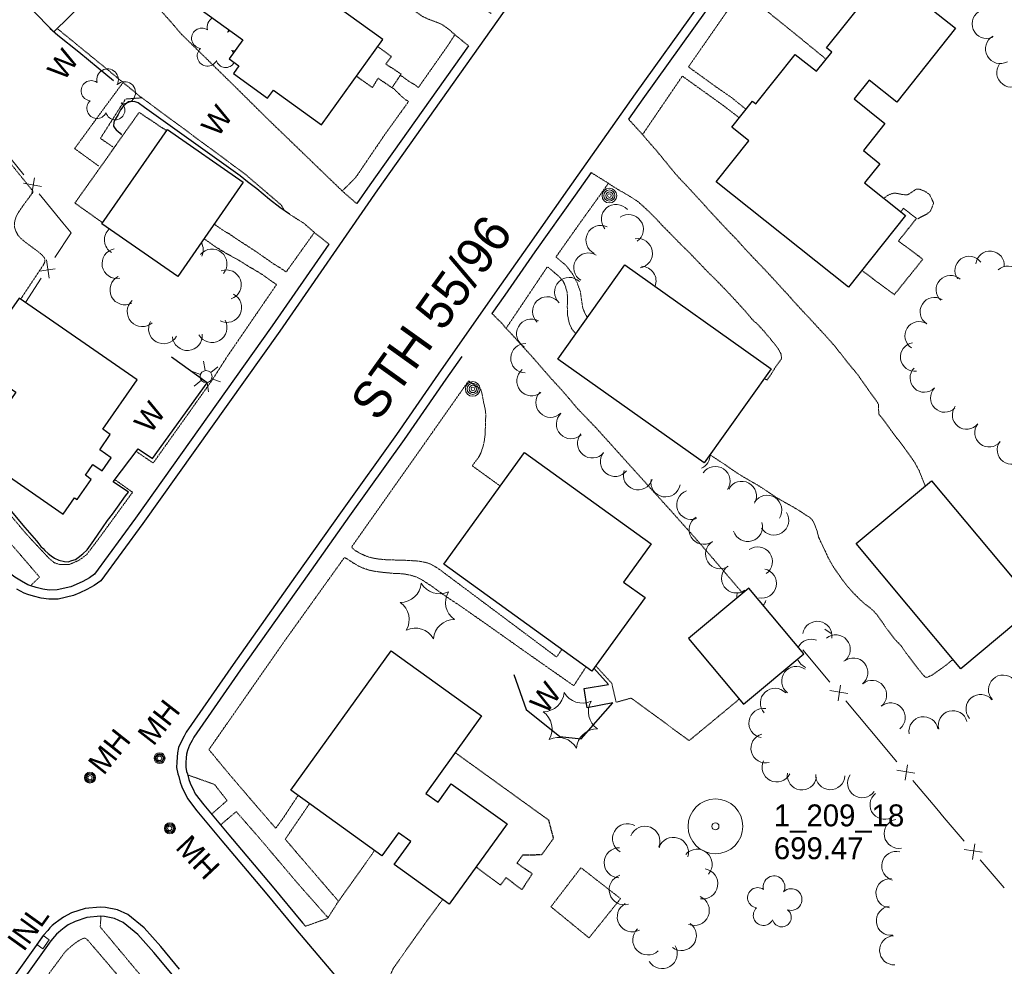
# Model space of a CAD drawing. Extents: x 863487 to 870045, y 569252 to 575761.
# Tile 13 of 66: x 864833 to 865102, y 571041 to 571300. Entities that reach past the tile are written whole.
import ezdxf
from ezdxf.enums import TextEntityAlignment as Align

# ---------------------------------------------------------------- set-up
doc = ezdxf.new("R2010")
doc.units = 0
doc.header["$LTSCALE"] = 0.005
doc.header["$MEASUREMENT"] = 0
doc.linetypes.add('DGN Style 3', pattern=[37.5, 25, -12.5])
doc.linetypes.add('DGN Style 5', pattern=[20, 10, -10])
for name, color, linetype, lineweight in [('E_DRN_Grate', 5, 'Continuous', 15), ('E_DWY', 2, 'DGN Style 3', 15), ('E_LAND_Vegetation', 3, 'Continuous', 15), ('E_MAP_PassPoints', 40, 'Continuous', 15), ('E_MISCPROP', 30, 'Continuous', 15), ('E_MISCPROP_HvyDash', 241, 'DGN Style 3', 25), ('E_MISCPROP_HvyLine', 241, 'Continuous', 25), ('E_MISCPROP_Railing', 30, 'Continuous', 15), ('E_PATH_Sidewalk', 2, 'DGN Style 5', 15), ('E_RDWY', 21, 'Continuous', 25), ('E_RDWY_Name', 21, 'Continuous', 15), ('E_WAL', 40, 'Continuous', 25)]:
    doc.layers.add(name, color=color, linetype=linetype, lineweight=lineweight)
doc.styles.add('Style-IGR_FONT_0', font='IGR_FONT_0.shx')

# ---------------------------------------------------------------- blocks, each defined once
blk = doc.blocks.new('PP')
at = {"layer": 'E_MAP_PassPoints', "color": 40, "linetype": 'Continuous', "lineweight": 0}
for radius in [7.5, 0.96]:
    blk.add_circle((0, 0), radius, dxfattribs=at)
blk = doc.blocks.new('INLT')
at = {"layer": 'E_MISCPROP_Railing', "color": 40, "linetype": 'Continuous', "lineweight": 0, "flags": 128}
blk.add_lwpolyline([(3, -2), (3, 0), (0, 0), (0, -2), (3, -2)], dxfattribs=at)
blk = doc.blocks.new('INL_2')
at = {"layer": 'E_MISCPROP_Railing', "color": 40, "linetype": 'Continuous', "lineweight": 0, "style": 'Style-IGR_FONT_0'}
blk.add_text('INL', height=6, rotation=0, dxfattribs=at).set_placement((-5.74, -3.01))
blk = doc.blocks.new('LTP')
at = {"layer": 'E_MISCPROP', "color": 20, "linetype": 'Continuous', "lineweight": 0}
for p, q in [((-0.8, 1.43), (-2, 3.73)), ((0.9, 1.42), (2.27, 3.65)), ((-1.64, 0.07), (-4.24, 0.14)), ((-0.88, -1.42), (-2.24, -3.61)), ((0.76, -1.47), (2, -3.65)), ((1.64, -0.02), (4.16, -0.09))]:
    blk.add_line(p, q, dxfattribs=at)
blk.add_circle((0, 0), 1.64, dxfattribs=at)
blk = doc.blocks.new('POLE')
at = {"layer": 'E_MISCPROP', "color": 20, "linetype": 'Continuous', "lineweight": 0}
for centre, radius in [((-0.01, 0.02), 2.02), ((-0.01, 0.03), 1.52), ((0, -0.01), 1.01), ((0, 0), 0.502)]:
    blk.add_circle(centre, radius, dxfattribs=at)
blk = doc.blocks.new('MHO_2')
at = {"layer": 'E_DRN_Grate', "color": 20, "linetype": 'Continuous', "lineweight": 0}
for centre, radius in [((0.06, 0.01), 1.5), ((0.07, 0.01), 1.22), ((0.06, 0), 0.968), ((0.03, -0.01), 0.605)]:
    blk.add_circle(centre, radius, dxfattribs=at)
blk = doc.blocks.new('MHT_2')
at = {"layer": 'E_DRN_Grate', "color": 20, "linetype": 'Continuous', "lineweight": 0, "style": 'Style-IGR_FONT_0'}
blk.add_text('MH', height=6, rotation=0.0001, dxfattribs=at).set_placement((-0.08, -3.13), align=Align.CENTER)
blk = doc.blocks.new('MHO_3')
at = {"layer": 'E_DRN_Grate', "color": 20, "linetype": 'Continuous', "lineweight": 0}
for centre, radius in [((0.06, 0.01), 1.5), ((0.07, 0.01), 1.22), ((0.06, 0), 0.968), ((0.03, -0.01), 0.605)]:
    blk.add_circle(centre, radius, dxfattribs=at)
blk = doc.blocks.new('MHT_3')
at = {"layer": 'E_DRN_Grate', "color": 20, "linetype": 'Continuous', "lineweight": 0, "style": 'Style-IGR_FONT_0'}
blk.add_text('MH', height=6, rotation=359.9999, dxfattribs=at).set_placement((-0.08, -3.13), align=Align.CENTER)
blk = doc.blocks.new('MHO_4')
at = {"layer": 'E_DRN_Grate', "color": 20, "linetype": 'Continuous', "lineweight": 0}
for centre, radius in [((0.06, 0.01), 1.5), ((0.07, 0.01), 1.22), ((0.06, 0), 0.968), ((0.03, -0.01), 0.605)]:
    blk.add_circle(centre, radius, dxfattribs=at)
blk = doc.blocks.new('MHT_4')
at = {"layer": 'E_DRN_Grate', "color": 20, "linetype": 'Continuous', "lineweight": 0, "style": 'Style-IGR_FONT_0'}
blk.add_text('MH', height=6, rotation=0.0001, dxfattribs=at).set_placement((-0.08, -3.13), align=Align.CENTER)
blk = doc.blocks.new('WAL')
at = {"layer": 'E_MISCPROP_Railing', "color": 40, "linetype": 'Continuous', "lineweight": 0, "style": 'Style-IGR_FONT_0'}
blk.add_text('W', height=6, rotation=359.9999, dxfattribs=at).set_placement((-2.27, -0.34), align=Align.MIDDLE_LEFT)
blk = doc.blocks.new('WAL_3')
at = {"layer": 'E_MISCPROP_Railing', "color": 40, "linetype": 'Continuous', "lineweight": 0, "style": 'Style-IGR_FONT_0'}
blk.add_text('W', height=6, rotation=0.0001, dxfattribs=at).set_placement((-2.27, -0.34), align=Align.MIDDLE_LEFT)
blk = doc.blocks.new('TREE')
at = {"layer": 'E_LAND_Vegetation', "color": 93, "linetype": 'Continuous', "lineweight": 0}
for centre, radius, start, end in [((-1.47, 4.28), 2.78, 1.3946, 209.1676), ((3.57, 2.42), 2.97, 278.4237, 139.6576), ((-4.47, 0.2), 2.78, 78.0716, 279.0827), ((-2.01, -4.2), 2.61, 140.7798, 358.7124), ((3.46, -3.43), 2.97, 196.0746, 79.0478)]:
    blk.add_arc(centre, radius, start, end, dxfattribs=at)
blk = doc.blocks.new('PINEL')
at = {"layer": 'E_LAND_Vegetation', "color": 93, "linetype": 'Continuous', "lineweight": 0}
for centre, start, end in [((-8.14, 7.32), 275.2113, 0.9763), ((2.26, 10.71), 215.2113, 300.9763), ((10.41, 3.41), 155.2113, 240.9763), ((-10.4, -3.39), 335.2113, 60.9763), ((8.15, -7.3), 95.2114, 180.9763), ((-2.25, -10.7), 35.2113, 120.9763)]:
    blk.add_arc(centre, 5.72, start, end, dxfattribs=at)
blk = doc.blocks.new('TREE_1')
at = {"layer": 'E_LAND_Vegetation', "color": 93, "linetype": 'Continuous', "lineweight": 0}
for centre, radius, start, end in [((-1.47, 4.28), 2.78, 1.3946, 209.1676), ((3.57, 2.42), 2.97, 278.4237, 139.6576), ((-4.47, 0.2), 2.78, 78.0716, 279.0827), ((-2.01, -4.2), 2.61, 140.7798, 358.7124), ((3.46, -3.43), 2.97, 196.0745, 79.0478)]:
    blk.add_arc(centre, radius, start, end, dxfattribs=at)

msp = doc.modelspace()

# ---------------------------------------------------------------- linework, layer by layer
at = {"layer": 'E_DWY', "color": 51, "linetype": 'DGN Style 3', "flags": 128}
for points in [[(864955.6, 571293.08), (864951.44, 571296.48), (864950.71, 571297.19), (864949.78, 571297.93), (864948.25, 571298.96), (864946.67, 571299.61), (864944.55, 571300.39), (864943.04, 571301.09), (864941.3, 571302.29), (864939.62, 571303.73), (864938.01, 571305.25), (864936.05, 571306.8), (864934.23, 571308), (864932.39, 571309.18), (864930.53, 571310.46), (864928.56, 571311.85), (864926.59, 571313.52), (864924.52, 571315.21), (864922.18, 571317.21), (864920.23, 571318.74), (864918.34, 571320.23), (864916.84, 571321.35), (864915.7, 571322.14), (864914.76, 571322.81), (864913.78, 571323.64), (864913.4, 571324.26), (864913.1, 571325.24), (864912.82, 571326.4), (864912.52, 571327.55), (864912.12, 571328.65), (864911.49, 571330.01), (864910.58, 571331.73), (864909.55, 571333.23), (864908.77, 571334.56), (864908.07, 571335.87), (864907.55, 571337.38), (864907.02, 571340.31), (864906.82, 571343.04), (864906.86, 571345.51), (864907.04, 571347.4), (864907.31, 571349.02), (864907.6, 571350.51), (864908.04, 571351.8), (864908.94, 571352.93), (864910.61, 571353.08), (864913.11, 571351.54), (864915.22, 571349.84), (864917.58, 571347.58), (864919.66, 571345.34), (864921.75, 571343.28), (864924.74, 571340.3), (864926.91, 571337.96), (864929.23, 571335.73), (864931.98, 571332.92), (864934.39, 571330.46), (864937.46, 571327.29), (864940.88, 571323.87), (864943.3, 571321.35), (864945.7, 571318.35), (864948.2, 571315.4), (864949.7, 571313.73), (864951.03, 571312.11), (864952.41, 571310.42), (864953.55, 571309.05), (864954.14, 571308.57), (864955.51, 571307.31), (864957.64, 571305.12), (864961.84, 571301.89)], [(864925.04, 571249.81), (864921.35, 571253.01), (864914.98, 571259.15), (864911.9, 571262.14), (864901.12, 571272.55), (864890.43, 571283.12), (864876.77, 571296.5), (864874.4, 571299.34), (864864.71, 571310.12), (864860.36, 571314.87)], [(865026.24, 571310.67), (865030.28, 571307.8), (865037.31, 571302.58), (865045.24, 571296.18), (865053.52, 571289.4)], [(864843.02, 571297.79), (864856.28, 571286.96), (864865.65, 571279.21), (864894.36, 571257.99), (864904.38, 571249.42), (864905.27, 571247.85)], [(864999.45, 571272.95), (865003.11, 571268.95), (865005.12, 571266.56), (865007.18, 571264.25), (865008.89, 571262.14), (865010.32, 571260.4), (865012.01, 571258.32), (865013.54, 571256.59), (865015.45, 571254.63), (865017.56, 571252.31), (865019.66, 571250.05), (865021.29, 571248.2), (865023.02, 571246.35), (865025.92, 571243.22), (865027.17, 571241.88), (865027.58, 571241.49), (865028.87, 571240.19), (865030.83, 571237.99), (865032.72, 571235.94), (865034.83, 571233.73), (865037, 571231.47), (865039.39, 571228.89), (865041.29, 571226.78), (865042.87, 571225.11), (865044.87, 571222.82), (865046.81, 571220.72), (865048.99, 571218.41), (865050.96, 571216.25), (865053.35, 571213.65), (865055.75, 571210.99), (865058.06, 571208.05), (865059.41, 571206.3), (865062.27, 571202.88), (865063.62, 571200.94), (865065.25, 571198.59), (865066.95, 571196.28), (865067.92, 571194.76), (865067.93, 571193.14), (865067.94, 571192.2), (865069.66, 571190.04), (865071.5, 571187.45), (865073.01, 571185.47), (865074.62, 571183.38), (865076.18, 571181.24), (865077.8, 571178.9), (865079, 571176.65), (865079.96, 571174.29), (865080.33, 571173.31), (865080.65, 571172.54), (865080.68, 571172.48)], [(864989.17, 571258.35), (864993.46, 571255.69), (864996.02, 571254.01), (864998.22, 571252.73), (865000.38, 571251.46), (865002.16, 571250.25), (865003.83, 571248.75), (865005.22, 571247.45), (865007.12, 571245.53), (865008.83, 571243.68), (865010.92, 571241.57), (865013.99, 571238.43), (865016.12, 571236.37), (865018.1, 571234.29), (865020.88, 571231.37), (865023.64, 571228.64), (865025.96, 571226.25), (865028.07, 571224), (865029.89, 571222.04), (865031.47, 571220.29), (865033.29, 571218.13), (865033.92, 571217.45), (865034.5, 571217.05), (865036.33, 571215.09), (865038.09, 571213.01), (865039.37, 571211.43), (865040.53, 571209.88), (865041.21, 571208.58), (865041.34, 571207.41), (865041.12, 571207.03), (865040.38, 571206.02), (865039.94, 571205.42), (865039.44, 571204.62), (865038.84, 571203.65), (865038.09, 571202.52), (865037.54, 571201.78), (865037.31, 571201.48), (865036.61, 571201.92)], [(864906.64, 571246.91), (864910.67, 571244.34), (864913.55, 571241.81), (864917.4, 571238.75)], [(864962.05, 571219.73), (864963.61, 571218.16), (864964.69, 571217.11), (864965.74, 571215.83), (864967.19, 571214.32), (864968.95, 571212.4), (864970.87, 571210.27), (864972.46, 571208.54), (864974.31, 571206.43), (864976.31, 571204.12), (864978.3, 571201.85), (864980.97, 571198.95), (864982.84, 571196.8), (864985.29, 571193.85), (864990.62, 571188.31), (865000.74, 571177.08), (865011.21, 571165.48), (865018.98, 571156.75), (865026.53, 571147.95), (865030.7, 571143.05)], [(865051.47, 571158.48), (865051.28, 571159.23), (865051.1, 571160), (865050.77, 571160.94), (865050.49, 571161.67), (865050.21, 571162.35), (865049.85, 571163.02), (865049.51, 571163.43), (865049.02, 571163.85), (865047.88, 571164.58), (865045.93, 571165.87), (865043.84, 571167.08), (865042.05, 571168.08), (865040.25, 571169.11), (865037.82, 571170.7), (865035.9, 571172), (865034.26, 571173.01), (865032.2, 571174.18), (865029.97, 571175.5), (865028.15, 571176.69), (865026.77, 571177.66), (865023.94, 571179.59), (865022.43, 571180.55), (865021.71, 571180.95)], [(865051.47, 571158.48), (865053.12, 571154.95), (865054.09, 571152.87), (865055.19, 571150.87), (865056.33, 571149.12), (865057.79, 571147.03), (865059.49, 571144.83), (865061.06, 571143.09), (865062.79, 571141.35), (865064.18, 571140.12), (865065.41, 571139.16), (865066.42, 571138.34), (865067.49, 571137.12), (865068.68, 571135.44), (865070.14, 571133.34), (865071.68, 571131.32), (865072.56, 571130.25), (865074.02, 571128.73), (865075.41, 571126.76), (865076.85, 571124.81), (865078.27, 571122.98), (865079.68, 571121.19), (865080.61, 571120.13), (865081.13, 571120.01), (865082.3, 571120.5), (865084.49, 571122), (865086.34, 571123.36), (865088.09, 571124.77), (865088.26, 571124.93)], [(865029.75, 571114.06), (865022.82, 571108.3), (865016.04, 571102.7), (865000.17, 571114.35), (864996.06, 571113.19), (864994.85, 571118.41), (864990.47, 571123.18)], [(864910.97, 571051.83), (864917.05, 571053.99), (864919.94, 571058.54), (864929.17, 571071.53), (864929.93, 571072.61)], [(864929.96, 571029.48), (864932.63, 571035.15), (864935.11, 571040.43), (864943.94, 571052.86), (864948.59, 571059.21)]]:
    msp.add_lwpolyline(points, dxfattribs=at)
at = {"layer": 'E_LAND_Vegetation', "color": 93, "linetype": 'Continuous'}
msp.add_line((865054.94, 571132.01), (865053.15, 571133.2), dxfattribs=at)
for centre, radius, start, end in [((864887.03, 571298.12), 2.97, 119.6222, 193.9921), ((865097.55, 571299.06), 4.02, 112.5607, 292.5453), ((864882.58, 571295.1), 2.78, 55.7291, 263.5021), ((864887.03, 571298.12), 2.97, 332.7582, 348.6904), ((864891.72, 571294.61), 2.97, 117.6476, 133.3823), ((865101.21, 571292.21), 4.02, 119.1269, 299.1116), ((864884.15, 571290.29), 2.78, 132.4062, 333.4172), ((864889.16, 571289.72), 2.61, 33.7253, 53.0469), ((864891.72, 571294.61), 2.97, 250.4091, 268.8578), ((864889.16, 571289.72), 2.61, 195.1143, 331.3165), ((865104.27, 571285.75), 4.02, 143.651, 323.6357), ((864996.04, 571245.55), 4.04, 40.3648, 220.3495), ((864999.47, 571242.78), 4.04, 305.6054, 125.5901), ((864860.05, 571239.88), 4.1, 132.3612, 238.3051), ((864991.83, 571239.82), 4.04, 64.2536, 244.2383), ((864878.89, 571237.19), 4.1, 334.9271, 28.9598), ((865001.94, 571236.21), 4.04, 279.653, 99.6377), ((864859.4, 571233.39), 4.1, 100.8004, 280.7851), ((864885.42, 571233.28), 4.1, 320.6343, 140.619), ((864988.48, 571232.26), 4.04, 58.6973, 238.682), ((865098.42, 571232.92), 3.91, 354.1309, 174.1156), ((865092.71, 571231.49), 3.91, 35.3664, 215.351), ((864889.3, 571227.57), 4.1, 289.5411, 109.5258), ((865002.95, 571228.61), 4.04, 339.1037, 88.8119), ((865103.24, 571228.78), 3.91, 311.7466, 131.7313), ((864861.57, 571226.19), 4.1, 117.1515, 297.1362), ((864983.24, 571225.56), 4.04, 46.0428, 226.0275), ((865087.57, 571226.23), 3.91, 47.6151, 227.5998), ((864889.43, 571221.36), 4.1, 243.6704, 63.6551), ((864866.29, 571220.22), 4.1, 132.3086, 312.2933), ((864977.19, 571220.26), 4.04, 46.1874, 226.172), ((865083.19, 571220.21), 3.91, 57.6353, 237.6199), ((864872.14, 571215.53), 4.1, 150.1857, 330.1704), ((864885.42, 571215.86), 4.1, 209.1757, 29.1604), ((864972.83, 571214.16), 4.04, 61.5275, 241.5122), ((865079.01, 571213.61), 3.91, 57.6353, 237.6199), ((864878.64, 571213.68), 4.1, 184.9869, 4.9715), ((865077.77, 571207.82), 3.91, 98.2128, 278.1975), ((864971.23, 571207.46), 4.04, 88.2839, 268.2686), ((864972.89, 571201.22), 4.04, 129.4685, 309.4531), ((865080.43, 571202.04), 3.91, 135.6363, 315.621), ((864978.1, 571195.3), 4.04, 134.5482, 314.5329), ((865086.02, 571196.57), 3.91, 135.6363, 315.621), ((865092, 571191.89), 3.91, 141.9683, 321.9529), ((864983.73, 571189.43), 4.04, 133.461, 313.4456), ((865098.15, 571187.04), 3.91, 141.633, 321.6177), ((864989.51, 571184.16), 4.04, 140.3068, 320.2915), ((865104.31, 571182.33), 3.91, 143.4028, 323.3875), ((864995.76, 571179.11), 4.04, 141.7179, 321.7026), ((865017.74, 571180.99), 4.04, 294.5237, 0.9928), ((865002.06, 571175.46), 4.04, 161.8068, 341.7914), ((865023.21, 571173.78), 4.04, 325.7249, 145.7096), ((865009.58, 571173.48), 4.04, 169.8851, 349.8698), ((865016.68, 571167.32), 4.04, 109.7514, 289.736), ((865030.43, 571169.69), 4.04, 331.3894, 151.3741), ((865037.36, 571165.87), 4.04, 327.0916, 147.0763), ((865020.06, 571160.51), 4.04, 121.5427, 301.5273), ((865039.26, 571163.05), 4.04, 212.3934, 32.3781), ((865032.06, 571161.26), 4.04, 197.0888, 17.0734), ((865024.56, 571153.83), 4.04, 122.309, 302.2937), ((865034.82, 571151.74), 4.04, 305.336, 125.3207), ((865028.97, 571147.18), 4.04, 124.9856, 304.9703), ((865035.91, 571145.75), 4.04, 258.1572, 78.1419), ((865033.13, 571142.18), 4.04, 164.3589, 186.5044), ((865033.13, 571142.18), 4.04, 323.3558, 344.3436), ((865051.13, 571131.39), 4, 351.2721, 171.2568), ((865056.16, 571127.69), 4, 309.6504, 129.635), ((865049.48, 571126.49), 4, 68.7991, 152.6276), ((865060.98, 571121.33), 4, 309.4879, 129.4726), ((865045.37, 571119.02), 4, 53.2723, 233.257), ((865049.48, 571126.49), 4, 200.8466, 248.7838), ((865101.99, 571116.67), 4, 43.4234, 223.4081), ((865066.11, 571115.2), 4, 309.4537, 129.4383), ((865039.53, 571113.04), 4, 42.6657, 222.6504), ((865095.85, 571111.35), 4, 39.8288, 219.8134), ((865071.21, 571109.04), 4, 309.7947, 129.7794), ((865036.38, 571107.52), 4, 80.9593, 260.944), ((865080.22, 571105.25), 4, 9.4425, 189.4272), ((865088.25, 571106.89), 4, 15.0814, 195.0661), ((865036.96, 571100.59), 4, 104.7973, 284.782), ((865040.02, 571095.36), 4, 153.4369, 333.4216), ((865046.91, 571093.18), 4, 171.6067, 351.5913), ((865054.68, 571093.24), 4, 177.4863, 357.4709), ((865063.43, 571091.04), 4, 144.8633, 324.848), ((865069.56, 571085.12), 4, 128.9273, 308.912), ((864999.18, 571075.82), 4.12, 61.0779, 241.0625), ((865073.44, 571077.18), 4, 101.2533, 281.238), ((865003.92, 571075.11), 4.12, 338.3969, 158.3815), ((865011.73, 571072.09), 4.12, 342.2424, 162.2271), ((864996.91, 571069.23), 4.12, 88.8792, 268.8638), ((865018.23, 571068.83), 4.12, 319.196, 139.1807), ((865072.75, 571068.34), 4, 75.557, 255.5417), ((865019.78, 571063.46), 4.12, 260.7685, 80.7532), ((864998.26, 571061.85), 4.12, 106.2556, 286.2403), ((865071.18, 571060.91), 4, 86.3066, 266.2912), ((865000.48, 571054.4), 4.12, 118.2188, 298.2035), ((865017.44, 571056.16), 4.12, 247.2946, 67.2793), ((865071.29, 571053.34), 4, 97.1079, 277.0926), ((865013.91, 571049.31), 4.12, 233.5634, 53.548), ((865004.72, 571048.09), 4.12, 133.335, 313.3196), ((865072.19, 571045.24), 4, 92.2319, 272.2166), ((865008.65, 571044.34), 4.12, 211.1814, 31.1661)]:
    msp.add_arc(centre, radius, start, end, dxfattribs=at)
at = {"layer": 'E_MISCPROP_HvyDash', "color": 241, "linetype": 'DGN Style 3', "flags": 128}
for points in [[(864930.82, 571292.83), (864934.54, 571290.11), (864932.97, 571288.09), (864937.18, 571285.33), (864934.66, 571281.57), (864930.87, 571284.17), (864929.3, 571281.61), (864924.95, 571284.71)], [(864855.45, 571244.59), (864847.87, 571249.94), (864865.46, 571274.81), (864872.97, 571269.8)], [(865063.31, 571231.53), (865072.21, 571224.88), (865080.02, 571234.57), (865073.35, 571239.57), (865078.3, 571245.76), (865074.69, 571248.53), (865073.95, 571247.56)], [(864952, 571099.42), (864977.53, 571080.97), (864978.88, 571075.84), (864975.62, 571071.37), (864970.45, 571071.33), (864968.89, 571069.15), (864973.08, 571066.21), (864970.24, 571061.85), (864965.91, 571065.17), (864964.35, 571063.13), (864957.69, 571068.09)]]:
    msp.add_lwpolyline(points, dxfattribs=at)
at = {"layer": 'E_MISCPROP_HvyLine', "color": 241, "linetype": 'Continuous', "flags": 128}
for points in [[(864844.35, 571336.71), (864863.16, 571317.62), (864842.12, 571296.9), (864823.31, 571315.99)], [(864915.36, 571271.44), (864932.2, 571294.75), (864890.4, 571324.94), (864877.24, 571306.72), (864893.88, 571294.7), (864890.09, 571289.45), (864892.73, 571287.54), (864891.26, 571285.51), (864900.64, 571278.74), (864902.22, 571280.93)], [(865064.02, 571255.47), (865075.25, 571246.52), (865059.66, 571226.95), (865023.45, 571255.79), (865032.38, 571266.99), (865027.7, 571270.72), (865033.41, 571277.89), (865034.28, 571277.19), (865045.06, 571290.71), (865050.88, 571286.08), (865055.07, 571291.34), (865053.65, 571292.47), (865069.99, 571312.99), (865088.99, 571297.86), (865072.86, 571277.61), (865065.3, 571283.63), (865061.21, 571278.5), (865069.66, 571271.77), (865063.74, 571264.34), (865068.23, 571260.76)], [(864855.26, 571244.31), (864873.22, 571270.16), (864893.98, 571255.73), (864876.02, 571229.89)], [(864998.46, 571233.04), (865038.5, 571204.58), (865020.15, 571178.76), (864980.11, 571207.23)], [(864820.25, 571181.62), (864844.62, 571164.74), (864847.73, 571169.24), (864848.47, 571168.72), (864852.32, 571174.28), (864850.73, 571175.38), (864852.77, 571178.33), (864855.32, 571176.57), (864857.83, 571180.19), (864854.67, 571182.38), (864857.55, 571186.53), (864855.47, 571187.98), (864864.88, 571201.56), (864832.62, 571223.9), (864827.99, 571217.22), (864824.31, 571219.77), (864819.43, 571212.71), (864824.09, 571209.48), (864821.27, 571205.41), (864831.71, 571198.17)], [(864970.93, 571181.59), (865005.6, 571156.58), (864998.07, 571146.14), (865003.96, 571141.89), (864989.44, 571121.75), (864948.87, 571151.01)], [(865082.38, 571173.91), (865111.05, 571139.58), (865090.42, 571122.35), (865061.74, 571156.67)], [(865015.87, 571130.65), (865030.91, 571112.66), (865047.46, 571126.51), (865032.42, 571144.49)], [(864906.97, 571089.12), (864934.42, 571127.31), (864959.23, 571109.48), (864943.97, 571088.25), (864947.29, 571085.87), (864950.91, 571090.9), (864966.19, 571079.91), (864950.38, 571057.92), (864935.3, 571068.76), (864939.8, 571075.03), (864936.45, 571077.44), (864931.94, 571071.17)]]:
    msp.add_lwpolyline(points, close=True, dxfattribs=at)
at = {"layer": 'E_MISCPROP_Railing', "color": 40, "linetype": 'Continuous'}
for p, q in [((864838.75, 571254.53), (864833.76, 571255.38)), ((864836.06, 571252.56), (864836.77, 571256.84)), ((864840.82, 571229.37), (864840.12, 571234.39)), ((864838.13, 571231.34), (864842.43, 571231.96)), ((865056.88, 571113.61), (865057.52, 571117.89)), ((865059.52, 571115.61), (865054.54, 571116.39)), ((865075.21, 571091.82), (865075.85, 571096.09)), ((865077.86, 571093.82), (865072.88, 571094.59)), ((865093.66, 571070.1), (865094.26, 571074.38)), ((865096.28, 571072.12), (865091.3, 571072.85))]:
    msp.add_line(p, q, dxfattribs=at)
at = {"layer": 'E_MISCPROP_Railing', "color": 40, "linetype": 'Continuous', "flags": 128}
for points in [[(864833.84, 571257.72), (864826.5, 571266.74)], [(864844.58, 571244.54), (864838.12, 571252.47)], [(864842.37, 571235.02), (864846.81, 571241.81), (864844.58, 571244.54)], [(864834.34, 571222.71), (864838.67, 571229.35)], [(865054.6, 571118.71), (865047.15, 571127.57)], [(865065.48, 571105.77), (865058.93, 571113.56)], [(865072.93, 571096.91), (865065.48, 571105.77)], [(865083.81, 571083.97), (865077.26, 571091.76)], [(865091.32, 571075.17), (865085.89, 571081.5), (865083.81, 571083.97)], [(865102.33, 571062.34), (865095.71, 571070.06)]]:
    msp.add_lwpolyline(points, dxfattribs=at)
at = {"layer": 'E_PATH_Sidewalk', "color": 51, "linetype": 'DGN Style 5', "flags": 128}
for points in [[(865030.42, 571307.7), (865026.32, 571302.35), (865015.85, 571287.28), (865023.32, 571281.87), (865027.51, 571278.98), (865031.63, 571275.66)], [(864951.9, 571296.1), (864950.1, 571293.3), (864941.91, 571281.62), (864940.79, 571282.47), (864939.95, 571282.94), (864939.07, 571283.49), (864937.87, 571284.4), (864937.05, 571284.89)], [(865029.78, 571273.33), (865025.67, 571276.49), (865014.18, 571284.76), (865003.28, 571268.74)], [(864861.06, 571283.01), (864856.13, 571276.33), (864847.79, 571264.9), (864854.39, 571260.1)], [(864934.77, 571281.56), (864935.2, 571281.28), (864936.15, 571280.31), (864937.31, 571279.21), (864938.22, 571278.42), (864938.75, 571278.08), (864939.22, 571277.77), (864932.96, 571269.09), (864924.71, 571256.93), (864921.06, 571253.29)], [(864858.22, 571265.39), (864854.85, 571267.7), (864861.72, 571278.47), (864866.2, 571278.81)], [(864833, 571223.64), (864839.3, 571233.13), (864839.61, 571233.8), (864839.68, 571234.45), (864839.48, 571235.04), (864838.83, 571235.78), (864837.84, 571236.63), (864836.62, 571237.54), (864834.55, 571239.05), (864833.03, 571240.32), (864832.26, 571241.2), (864831.74, 571242.14), (864831.36, 571243.27), (864831.32, 571244.65), (864831.79, 571246.3), (864832.52, 571247.6), (864833.85, 571249.5), (864834.87, 571250.89), (864835.75, 571252.07), (864836.51, 571253.06), (864817.89, 571276.12), (864810.55, 571266.8)], [(864993.94, 571255.37), (864985.48, 571243.57), (864979.57, 571235.18), (864982.35, 571232.87), (864984.12, 571230.52), (864985.37, 571228.18), (864986.26, 571225.7), (864986.64, 571223.01), (864986.92, 571221.18), (864987.63, 571219.49), (864988.22, 571218.63)], [(865069.28, 571251.28), (865070.79, 571252.31), (865072.11, 571252.69), (865072.96, 571252.62), (865074.48, 571252.3), (865075.84, 571252.22), (865076.87, 571252.88), (865078.17, 571253.76), (865079.13, 571253.77), (865080.62, 571253.2), (865081.91, 571252.25), (865082.98, 571249.92), (865082.07, 571247.71), (865081.14, 571246.97), (865080.28, 571246.53), (865078.53, 571245.6)], [(864885.98, 571244.22), (864888.55, 571242.41), (864890.02, 571241.6), (864891.14, 571240.82), (864892.83, 571239.67), (864894.09, 571238.86), (864895.22, 571238.14), (864896.17, 571237.51), (864897.3, 571236.78), (864898.7, 571235.83), (864899.78, 571235.06), (864901.06, 571234.17), (864902.24, 571233.31), (864903.22, 571232.73), (864904.25, 571232.1), (864904.95, 571231.63), (864905.71, 571231.1), (864913.43, 571241.91)], [(864883.21, 571240.22), (864886.29, 571238.03), (864888.28, 571236.8), (864889.75, 571235.93), (864891.72, 571234.87), (864892.71, 571234.32), (864894.09, 571233.46), (864895.51, 571232.56), (864897.01, 571231.7), (864898.18, 571231), (864899.51, 571230.17), (864900.48, 571229.46), (864901.85, 571228.46), (864903.08, 571227.65), (864889.61, 571207.98), (864885.31, 571201.28), (864869.3, 571178.75), (864864.64, 571181.93)], [(864985.03, 571214.16), (864983.98, 571215.38), (864983.21, 571217.09), (864982.75, 571219.26), (864982.68, 571221.7), (864982.76, 571223.9), (864982.63, 571225.55), (864982.1, 571227.36), (864981.47, 571228.65), (864980.39, 571229.88), (864979.5, 571230.63), (864978.47, 571231.5), (864977.24, 571232.54), (864965.92, 571215.65)], [(864964.33, 571172.43), (864956.64, 571178), (864958.38, 571180.28), (864959, 571181.45), (864959.61, 571183.26), (864959.95, 571184.72), (864960.19, 571186.61), (864960.24, 571188.27), (864960.29, 571190.11), (864960.37, 571192.04), (864960.2, 571193.48), (864959.85, 571194.97), (864959.62, 571196.18), (864959.36, 571197.56), (864959.18, 571198.34), (864959.04, 571198.78), (864958.75, 571199.13), (864957.7, 571199.83), (864955.66, 571201.26), (864943.04, 571183.29), (864923.59, 571155.69), (864924.53, 571154.82), (864925.87, 571154.05), (864927.37, 571153.34), (864928.87, 571152.84), (864930.67, 571152.48), (864932.69, 571152.28), (864934.72, 571152.2), (864936.7, 571152.14), (864938.27, 571152.1), (864941.27, 571151.94), (864942.59, 571151.77), (864944.29, 571151.42), (864945.43, 571150.97), (864946.64, 571150.27), (864947.75, 571149.55), (864979.76, 571125.59), (864981.19, 571127.7)], [(864858.82, 571174.18), (864863.66, 571170.73), (864853.81, 571157.23), (864851.12, 571153.69), (864849, 571152.09), (864846.24, 571150.91), (864843.84, 571150.91), (864842.27, 571151.4), (864840.79, 571152.62), (864834.6, 571159.25), (864814.69, 571183.01), (864816.87, 571185.73), (864819.21, 571188.2), (864826.23, 571196.29), (864829.2, 571194.54)], [(864807.41, 571174.7), (864811.4, 571178.68), (864822.72, 571165.49), (864838.2, 571147.48), (864837.38, 571146.73), (864835.72, 571145.14)], [(864987.82, 571122.92), (864984.46, 571117.74), (864977.95, 571122.29), (864970.66, 571127.41), (864960.75, 571134.44), (864953.01, 571139.85), (864951.49, 571140.84), (864949.25, 571142.35), (864947.2, 571143.81), (864945.48, 571145.07), (864944.02, 571146), (864942.63, 571146.91), (864941.32, 571147.55), (864939.61, 571148.05), (864937.59, 571148.41), (864935.03, 571148.52), (864932.44, 571148.76), (864930.08, 571149.07), (864928.33, 571149.41), (864926.75, 571149.98), (864925.5, 571150.54), (864924.37, 571151.21), (864923.37, 571151.85), (864922.69, 571152.29), (864921.65, 571152.86), (864905.6, 571130.44), (864884.56, 571100.24), (864889.36, 571094.4), (864895.42, 571087.3), (864902.85, 571078.67), (864905.08, 571081.75), (864907.39, 571085.29), (864908.98, 571087.67)], [(864885.29, 571082.55), (864889.53, 571086.28), (864886.09, 571090.69), (864878.74, 571093.31)], [(864912.1, 571085.43), (864910.65, 571083.3), (864905.45, 571075.67), (864920.04, 571058.68)], [(864917.17, 571054.18), (864908.89, 571063.55), (864898.35, 571076.02), (864892.04, 571083.24), (864887.74, 571079.61)], [(864978.2, 571057.18), (864988.63, 571048.65), (864997.27, 571059.4), (864986.41, 571067.88)], [(864986.43, 571067.87), (864978.2, 571057.18)], [(864855.01, 571054.55), (864854.8, 571051.63), (864857.63, 571048.25), (864865.24, 571039.12), (864871.48, 571031.69), (864881.2, 571020.09), (864887.6, 571012.48), (864898.01, 571000.05), (864908.07, 570988.23), (864919.44, 570974.69), (864928.98, 570963.4)], [(864923.43, 570961.86), (864914.95, 570972.29), (864900.68, 570989), (864887.37, 571004.7), (864876.74, 571017.41), (864861.65, 571035.98), (864854.03, 571044.94), (864851.47, 571047.91), (864851.06, 571048.33), (864850.61, 571048.56), (864850.15, 571048.52), (864849.19, 571048.03), (864848.08, 571047.32), (864847.18, 571046.63), (864846.22, 571045.77), (864845.49, 571045.12), (864845.12, 571044.72), (864837.08, 571033.89), (864829.42, 571022.78), (864821.06, 571010.33), (864806.77, 570989.77), (864813.16, 570985.44), (864820.8, 570979.84), (864826.3, 570975.99), (864828.86, 570974.26)]]:
    msp.add_lwpolyline(points, dxfattribs=at)
at = {"layer": 'E_RDWY', "color": 21, "linetype": 'Continuous', "flags": 128}
for points in [[(864979.19, 571322.06), (864930.68, 571253.58), (864903.96, 571214.89), (864866.48, 571162.22), (864854.99, 571146.45), (864853.18, 571145.2), (864851.16, 571144.08), (864849.25, 571143.16), (864847.49, 571142.43), (864843.26, 571141.48), (864840.71, 571141.44), (864838.59, 571141.7), (864836.55, 571142.23), (864834.94, 571142.76), (864833.96, 571143.12), (864831.98, 571144.18)], [(865026.24, 571310.67), (865020.72, 571302.74), (865003.34, 571278.49), (864999.45, 571272.95)], [(865018.67, 571304.18), (865001.3, 571279.94), (864982.77, 571253.6), (864971.77, 571238.01), (864963.49, 571226.16), (864947.36, 571203.11), (864935.95, 571186.58), (864921.04, 571165.76), (864908.31, 571147.78), (864891.17, 571123.56), (864878.35, 571104.97), (864877.79, 571103.96), (864877.01, 571102.5), (864876.27, 571100.79), (864875.96, 571099.38), (864875.83, 571098.18), (864875.77, 571096.83), (864875.7, 571095.29), (864876.02, 571093.61), (864876.28, 571092.87), (864876.67, 571091.29), (864877.11, 571090.05), (864877.6, 571089.01), (864877.96, 571088.4), (864878.68, 571086.82), (864881.25, 571083.5), (864888.1, 571075.27), (864899.98, 571061.21), (864908.27, 571051.14), (864929.2, 571026.51)], [(864955.6, 571293.08), (864928.63, 571255.01), (864925.04, 571249.81)], [(864989.17, 571258.35), (864984.82, 571252.16), (864973.81, 571236.57), (864965.54, 571224.73), (864962.05, 571219.73)], [(864917.4, 571238.75), (864901.91, 571216.33), (864864.45, 571163.68), (864853.22, 571148.26), (864851.86, 571147.32), (864850.01, 571146.3), (864848.22, 571145.44), (864846.73, 571144.82), (864842.97, 571143.98), (864840.84, 571143.94), (864839.06, 571144.16), (864837.26, 571144.63), (864835.76, 571145.13), (864834.98, 571145.41), (864833.23, 571146.35), (864831.43, 571147.46), (864829.84, 571148.62), (864828.97, 571149.48), (864828.45, 571149.88), (864828.19, 571150.05), (864812.53, 571168.64), (864792.51, 571192.31), (864777.32, 571210.35), (864774.03, 571214.26)], [(864953.76, 571207.9), (864949.42, 571201.69), (864937.99, 571185.15), (864923.08, 571164.3), (864910.35, 571146.33), (864893.22, 571122.13), (864880.47, 571103.65), (864879.98, 571102.77), (864879.27, 571101.41), (864878.66, 571100.02), (864878.43, 571098.98), (864878.32, 571097.99), (864878.27, 571096.72), (864878.21, 571095.46), (864878.44, 571094.26), (864878.68, 571093.58), (864879.06, 571092.01), (864879.42, 571091), (864879.81, 571090.19), (864880.18, 571089.56), (864880.83, 571088.13), (864883.2, 571085.07), (864890.02, 571076.88), (864901.9, 571062.81), (864910.19, 571052.75), (864910.97, 571051.83)], [(864876.54, 571040.1), (864871.35, 571046.29), (864866.83, 571051.36), (864862.39, 571055.02), (864859.52, 571056.33), (864856.25, 571056.98), (864854.8, 571057.07), (864850.66, 571056.7), (864846.94, 571055.47), (864844.77, 571054.33), (864843.47, 571053.45), (864842.43, 571052.65), (864841.67, 571052.01), (864841.03, 571051.37), (864840.42, 571050.69), (864839.3, 571049.41), (864826.6, 571031.68)], [(864932.77, 570968.9), (864928, 570974.57), (864909.18, 570996.84), (864886.79, 571023.79), (864874.62, 571038.5), (864869.46, 571044.65), (864865.09, 571049.56), (864861.05, 571052.88), (864858.75, 571053.94), (864855.93, 571054.5), (864854.84, 571054.56), (864851.17, 571054.24), (864847.92, 571053.16), (864846.06, 571052.18), (864844.94, 571051.42), (864844, 571050.7), (864843.35, 571050.16), (864842.85, 571049.66), (864842.29, 571049.03), (864841.26, 571047.85), (864828.64, 571030.24)]]:
    msp.add_lwpolyline(points, dxfattribs=at)
at = {"layer": 'E_WAL', "flags": 128}
for points in [[(864858.44, 571283.44), (864854.26, 571286.97), (864848.93, 571291.27), (864843.21, 571295.92), (864841, 571297.77), (864841.13, 571297.9)], [(864906.64, 571246.91), (864903.97, 571248.74), (864901.15, 571250.95), (864897.65, 571253.86), (864895.08, 571255.8), (864893.08, 571257.41), (864866.95, 571276.14), (864865.22, 571277.39), (864864.07, 571277.78), (864862.55, 571277.69), (864861.3, 571276.74), (864860.36, 571275.48), (864859.67, 571274.28), (864858.98, 571273.06), (864858.52, 571272.11), (864858.46, 571271.06), (864858.77, 571270.46), (864859.17, 571270), (864859.68, 571269.57), (864860.26, 571269.13), (864860.61, 571268.69)], [(864827.09, 571169.4), (864834.18, 571161.12), (864837.32, 571157.46), (864837.95, 571156.62), (864838.58, 571155.88), (864839.14, 571155.3), (864839.64, 571154.79), (864840.54, 571153.97), (864841.33, 571153.3), (864842.26, 571152.64), (864843.45, 571152.11), (864844.98, 571151.77), (864846.02, 571151.72), (864847.01, 571152.03), (864848, 571152.36), (864848.79, 571152.89), (864850.05, 571153.84), (864851.2, 571155.01), (864852.18, 571156.26), (864853.08, 571157.56), (864854.26, 571159.28), (864855.43, 571160.95), (864856.83, 571162.96), (864858.12, 571164.71), (864859.49, 571166.62), (864860.67, 571168.23), (864861.76, 571169.72), (864862.57, 571170.74), (864858.37, 571173.57), (864865.17, 571182.64), (864869.09, 571179.97), (864884.1, 571200.76), (864874.31, 571207.79)], [(864968.07, 571120.78), (864971.39, 571111.23), (864980.65, 571103.86), (864986.44, 571103.22), (864995.12, 571113.09), (864988.12, 571111.65), (864987.32, 571117.01), (864994, 571118.07), (864989.98, 571122.5)]]:
    msp.add_lwpolyline(points, dxfattribs=at)

# ---------------------------------------------------------------- block references
at = {"layer": 'E_DRN_Grate', "color": 20, "linetype": 'Continuous'}
for name, p, xscale, yscale, zscale, rotation in [('MHT_3', (864870.79, 571107.87), 0.9999988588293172, 0.9999988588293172, 0.9999988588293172, 52.07002552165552), ('MHO_3', (864871.01, 571097.83), 0.9999988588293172, 0.9999988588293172, 0.9999988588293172, 52.07002552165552), ('MHO_4', (864873.82, 571078.7), 1.000003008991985, 1.000003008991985, 1.000003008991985, 313.125906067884), ('MHT_4', (864881.72, 571070.76), 1.000003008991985, 1.000003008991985, 1.000003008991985, 313.125906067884)]:
    msp.add_blockref(name, p, dxfattribs=dict(at, xscale=xscale, yscale=yscale, zscale=zscale, rotation=rotation))
at = {"layer": 'E_DRN_Grate', "color": 20, "linetype": 'Continuous', "rotation": 51.59365814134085}
for name, p in [('MHT_2', (864857.22, 571099.86)), ('MHO_2', (864851.96, 571092.51))]:
    msp.add_blockref(name, p, dxfattribs=at)
at = {"layer": 'E_LAND_Vegetation', "color": 93, "linetype": 'Continuous'}
for name, p, rotation in [('TREE_1', (864856.69, 571279.45), 54.33460063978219), ('PINEL', (864944.37, 571138.21), 54.33422831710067), ('PINEL', (864983.49, 571108.26), 54.33422831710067), ('TREE', (865039.16, 571058.35), 54.33422831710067)]:
    msp.add_blockref(name, p, dxfattribs=dict(at, rotation=rotation))
at = {"layer": 'E_MAP_PassPoints', "color": 40, "linetype": 'Continuous'}
msp.add_blockref('PP', (865023.24, 571079.21), dxfattribs=at)
at = {"layer": 'E_MISCPROP', "color": 20, "linetype": 'Continuous', "rotation": 41.06808597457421}
for name, p in [('POLE', (864994.23, 571252.02)), ('LTP', (864883.79, 571202.45)), ('POLE', (864956.82, 571199.05))]:
    msp.add_blockref(name, p, dxfattribs=at)
at = {"layer": 'E_MISCPROP_Railing', "color": 40, "linetype": 'Continuous', "xscale": 1.000001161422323, "yscale": 1.000001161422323, "zscale": 1.000001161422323, "rotation": 54.37206740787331}
for name, p in [('INL_2', (864834.74, 571051.04)), ('INLT', (864837.46, 571046.84))]:
    msp.add_blockref(name, p, dxfattribs=at)
at = {"layer": 'E_WAL', "rotation": 54.33422831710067}
for p in [(864843.44, 571286.91), (864885.59, 571271.5), (864867.2, 571190.3)]:
    msp.add_blockref('WAL_3', p, dxfattribs=at)
at = {"layer": 'E_WAL', "xscale": 1.000002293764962, "yscale": 1.000002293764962, "zscale": 1.000002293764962, "rotation": 52.98458723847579}
msp.add_blockref('WAL', (864975.54, 571113.46), dxfattribs=at)

# ---------------------------------------------------------------- texts
at = {"layer": 'E_MAP_PassPoints', "color": 40, "linetype": 'Continuous', "style": 'Style-IGR_FONT_0'}
for s, p in [('1_209_18', (865039.24, 571079.21)), ('699.47', (865039.24, 571070.21))]:
    msp.add_text(s, height=6, dxfattribs=at).set_placement(p)
at = {"layer": 'E_RDWY_Name', "color": 21, "linetype": 'Continuous', "style": 'Style-IGR_FONT_0', "width": 0.999609}
msp.add_text('STH 55/96', height=10, rotation=54.4116, dxfattribs=at).set_placement((864930.85, 571189.77))

doc.saveas('drawing.dxf')
